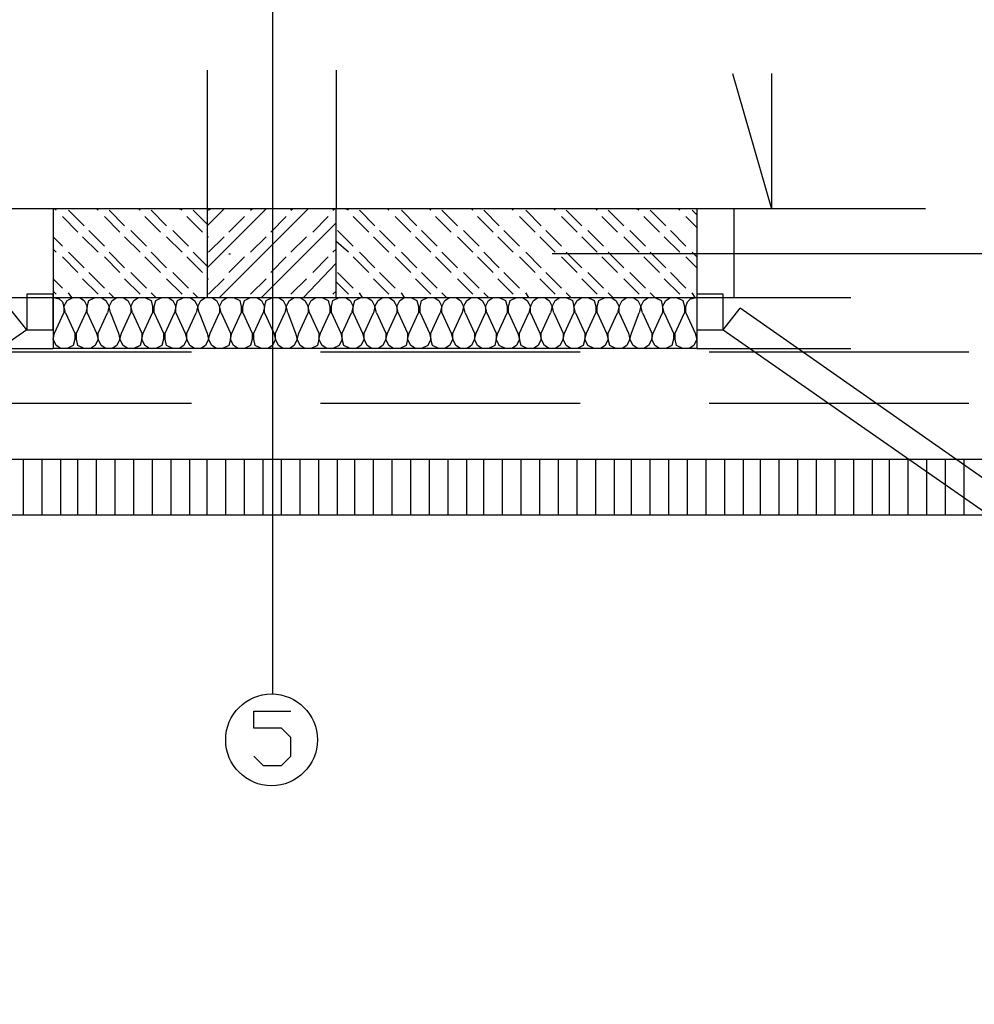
# Model space of a CAD drawing. Header units: millimetres. Extents: x 46 to 491, y -41 to 547.
# Tile 98 of 140: x 322 to 348, y 59 to 86. Entities that reach past the tile are written whole.
import ezdxf
from ezdxf import colors
from ezdxf.entities.mleader import LeaderData, LeaderLine
from ezdxf.math import Vec2, Vec3

# ---------------------------------------------------------------- set-up
doc = ezdxf.new("R2010")
doc.units = ezdxf.units.MM
doc.header["$LTSCALE"] = 10
doc.layers.add('_IE_adresy', color=173, linetype='Continuous')
doc.layers.add('xref', color=252, linetype='Continuous')
doc.styles.add('EEP_adresy', font='ARIALNI.TTF', dxfattribs={"width": 0.9, "height": 20})

# ---------------------------------------------------------------- blocks, each defined once
blk = doc.blocks.new('stacja')
at = {"color": 9, "lineweight": 25}
for points in [[(275.039667, 40.513), (275.039667, 16.891)], [(273.261667, 33.866666), (273.261667, 30.099)], [(276.775334, 33.866666), (276.775334, 30.099)], [(287.570334, 33.782), (288.628667, 30.099)], [(288.628667, 33.782), (288.628667, 30.099)], [(292.819667, 30.099), (286.596667, 30.099)], [(264.879667, 27.686), (269.070667, 27.686)], [(269.070667, 27.686), (286.596667, 27.686)], [(269.070667, 27.686), (269.24, 27.643666), (269.324667, 27.559), (269.367, 27.432), (269.367, 27.262666)], [(286.596667, 27.686), (286.596667, 26.289), (269.070667, 26.289)], [(269.409334, 27.262666), (269.367, 27.432), (269.451667, 27.601333), (269.621, 27.686), (269.790334, 27.686), (269.917334, 27.601333), (270.002, 27.432), (269.959667, 27.262666)], [(270.002, 27.262666), (270.002, 27.432), (270.044334, 27.601333), (270.213667, 27.686), (270.383, 27.686), (270.51, 27.601333), (270.594667, 27.432), (270.552334, 27.262666)], [(270.637, 27.262666), (270.594667, 27.432), (270.679334, 27.601333), (270.806334, 27.686), (270.975667, 27.686), (271.102667, 27.601333), (271.187334, 27.432), (271.187334, 27.262666)], [(271.229667, 27.262666), (271.187334, 27.432), (271.272, 27.601333), (271.399, 27.686), (271.568334, 27.686), (271.737667, 27.601333), (271.78, 27.432), (271.78, 27.262666)], [(271.822334, 27.262666), (271.822334, 27.432), (271.864667, 27.601333), (272.034, 27.686), (272.203334, 27.686), (272.330334, 27.601333), (272.415, 27.432), (272.372667, 27.262666)], [(272.415, 27.262666), (272.415, 27.432), (272.457334, 27.601333), (272.626667, 27.686), (272.796, 27.686), (272.923, 27.601333), (273.007667, 27.432), (272.965334, 27.262666)], [(273.05, 27.262666), (273.007667, 27.432), (273.092334, 27.601333), (273.219334, 27.686), (273.388667, 27.686), (273.515667, 27.601333), (273.600334, 27.432), (273.600334, 27.262666)], [(273.642667, 27.262666), (273.600334, 27.432), (273.685, 27.601333), (273.812, 27.686), (273.981334, 27.686), (274.150667, 27.601333), (274.193, 27.432), (274.193, 27.262666)], [(274.235334, 27.262666), (274.235334, 27.432), (274.277667, 27.601333), (274.447, 27.686), (274.616334, 27.686), (274.743334, 27.601333), (274.828, 27.432), (274.785667, 27.262666)], [(274.828, 27.262666), (274.828, 27.432), (274.870334, 27.601333), (275.039667, 27.686), (275.209, 27.686), (275.336, 27.601333), (275.420667, 27.432), (275.378334, 27.262666)], [(275.463, 27.262666), (275.420667, 27.432), (275.505334, 27.601333), (275.632334, 27.686), (275.801667, 27.686), (275.928667, 27.601333), (276.013334, 27.432), (276.013334, 27.262666)], [(276.055667, 27.262666), (276.013334, 27.432), (276.098, 27.601333), (276.225, 27.686), (276.394334, 27.686), (276.563667, 27.601333), (276.606, 27.432), (276.606, 27.262666)], [(276.648334, 27.262666), (276.648334, 27.432), (276.690667, 27.601333), (276.86, 27.686), (277.029334, 27.686), (277.156334, 27.601333), (277.241, 27.432), (277.198667, 27.262666)], [(277.241, 27.262666), (277.241, 27.432), (277.283334, 27.601333), (277.452667, 27.686), (277.622, 27.686), (277.749, 27.601333), (277.833667, 27.432), (277.791334, 27.262666)], [(277.876, 27.262666), (277.833667, 27.432), (277.918334, 27.601333), (278.045334, 27.686), (278.214667, 27.686), (278.341667, 27.601333), (278.426334, 27.432), (278.426334, 27.262666)], [(278.468667, 27.262666), (278.426334, 27.432), (278.511, 27.601333), (278.638, 27.686), (278.807334, 27.686), (278.976667, 27.601333), (279.019, 27.432), (279.019, 27.262666)], [(279.061334, 27.262666), (279.061334, 27.432), (279.103667, 27.601333), (279.273, 27.686), (279.442334, 27.686), (279.569334, 27.601333), (279.654, 27.432), (279.611667, 27.262666)], [(279.654, 27.262666), (279.654, 27.432), (279.738667, 27.601333), (279.865667, 27.686), (280.035, 27.686), (280.162, 27.601333), (280.246667, 27.432), (280.204334, 27.262666)], [(280.289, 27.262666), (280.246667, 27.432), (280.331334, 27.601333), (280.458334, 27.686), (280.627667, 27.686), (280.754667, 27.601333), (280.839334, 27.432), (280.839334, 27.262666)], [(280.881667, 27.262666), (280.839334, 27.432), (280.924, 27.601333), (281.051, 27.686), (281.220334, 27.686), (281.389667, 27.601333), (281.432, 27.432), (281.432, 27.262666)], [(281.474334, 27.262666), (281.474334, 27.432), (281.516667, 27.601333), (281.686, 27.686), (281.855334, 27.686), (281.982334, 27.601333), (282.067, 27.432), (282.024667, 27.262666)], [(282.067, 27.262666), (282.067, 27.432), (282.151667, 27.601333), (282.278667, 27.686), (282.448, 27.686), (282.575, 27.601333), (282.659667, 27.432), (282.617334, 27.262666)], [(282.702, 27.262666), (282.659667, 27.432), (282.744334, 27.601333), (282.871334, 27.686), (283.040667, 27.686), (283.21, 27.601333), (283.252334, 27.432), (283.252334, 27.262666)], [(283.294667, 27.262666), (283.252334, 27.432), (283.337, 27.601333), (283.464, 27.686), (283.633334, 27.686), (283.802667, 27.601333), (283.845, 27.432), (283.845, 27.262666)], [(283.887334, 27.262666), (283.887334, 27.432), (283.929667, 27.601333), (284.099, 27.686), (284.268334, 27.686), (284.395334, 27.601333), (284.48, 27.432), (284.437667, 27.262666)], [(284.48, 27.262666), (284.48, 27.432), (284.564667, 27.601333), (284.691667, 27.686), (284.861, 27.686), (284.988, 27.601333), (285.072667, 27.432), (285.030334, 27.262666)], [(285.115, 27.262666), (285.072667, 27.432), (285.157334, 27.601333), (285.284334, 27.686), (285.453667, 27.686), (285.623, 27.601333), (285.665334, 27.432), (285.665334, 27.262666)], [(285.707667, 27.262666), (285.665334, 27.432), (285.75, 27.601333), (285.877, 27.686), (286.046334, 27.686), (286.215667, 27.601333), (286.258, 27.432), (286.258, 27.262666)], [(286.300334, 27.262666), (286.300334, 27.432), (286.342667, 27.559), (286.427334, 27.643666), (286.596667, 27.686)], [(268.351, 26.797), (267.885334, 27.389666)], [(287.316334, 26.797), (287.782, 27.389666)], [(295.952334, 20.785666), (296.375667, 21.378333), (287.782, 27.389666)], [(269.663334, 26.712333), (269.663334, 26.543), (269.621, 26.373666), (269.451667, 26.289), (269.282334, 26.289), (269.155334, 26.373666), (269.070667, 26.543), (269.113, 26.712333)], [(270.256, 26.712333), (270.298334, 26.543), (270.213667, 26.373666), (270.086667, 26.289), (269.917334, 26.289), (269.748, 26.373666), (269.705667, 26.543), (269.705667, 26.712333)], [(270.848667, 26.712333), (270.891, 26.543), (270.806334, 26.373666), (270.679334, 26.289), (270.51, 26.289), (270.383, 26.373666), (270.298334, 26.543), (270.298334, 26.712333)], [(271.483667, 26.712333), (271.483667, 26.543), (271.441334, 26.373666), (271.272, 26.289), (271.102667, 26.289), (270.975667, 26.373666), (270.891, 26.543), (270.933334, 26.712333)], [(272.076334, 26.712333), (272.076334, 26.543), (272.034, 26.373666), (271.864667, 26.289), (271.695334, 26.289), (271.568334, 26.373666), (271.483667, 26.543), (271.526, 26.712333)], [(272.669, 26.712333), (272.711334, 26.543), (272.626667, 26.373666), (272.499667, 26.289), (272.330334, 26.289), (272.161, 26.373666), (272.118667, 26.543), (272.118667, 26.712333)], [(273.261667, 26.712333), (273.304, 26.543), (273.219334, 26.373666), (273.092334, 26.289), (272.923, 26.289), (272.796, 26.373666), (272.711334, 26.543), (272.711334, 26.712333)], [(273.896667, 26.712333), (273.896667, 26.543), (273.854334, 26.373666), (273.685, 26.289), (273.515667, 26.289), (273.388667, 26.373666), (273.304, 26.543), (273.346334, 26.712333)], [(274.489334, 26.712333), (274.489334, 26.543), (274.447, 26.373666), (274.277667, 26.289), (274.108334, 26.289), (273.981334, 26.373666), (273.896667, 26.543), (273.939, 26.712333)], [(275.082, 26.712333), (275.124334, 26.543), (275.039667, 26.373666), (274.912667, 26.289), (274.743334, 26.289), (274.574, 26.373666), (274.531667, 26.543), (274.531667, 26.712333)], [(275.674667, 26.712333), (275.717, 26.543), (275.632334, 26.373666), (275.505334, 26.289), (275.336, 26.289), (275.209, 26.373666), (275.124334, 26.543), (275.124334, 26.712333)], [(276.309667, 26.712333), (276.309667, 26.543), (276.267334, 26.373666), (276.098, 26.289), (275.928667, 26.289), (275.801667, 26.373666), (275.717, 26.543), (275.759334, 26.712333)], [(276.902334, 26.712333), (276.944667, 26.543), (276.86, 26.373666), (276.690667, 26.289), (276.521334, 26.289), (276.394334, 26.373666), (276.309667, 26.543), (276.352, 26.712333)], [(277.495, 26.712333), (277.537334, 26.543), (277.452667, 26.373666), (277.325667, 26.289), (277.156334, 26.289), (276.987, 26.373666), (276.944667, 26.543), (276.944667, 26.712333)], [(278.13, 26.712333), (278.13, 26.543), (278.045334, 26.373666), (277.918334, 26.289), (277.749, 26.289), (277.622, 26.373666), (277.537334, 26.543), (277.537334, 26.712333)], [(278.722667, 26.712333), (278.722667, 26.543), (278.680334, 26.373666), (278.511, 26.289), (278.341667, 26.289), (278.214667, 26.373666), (278.13, 26.543), (278.172334, 26.712333)], [(279.315334, 26.712333), (279.357667, 26.543), (279.273, 26.373666), (279.103667, 26.289), (278.934334, 26.289), (278.807334, 26.373666), (278.722667, 26.543), (278.765, 26.712333)], [(279.908, 26.712333), (279.950334, 26.543), (279.865667, 26.373666), (279.738667, 26.289), (279.569334, 26.289), (279.4, 26.373666), (279.357667, 26.543), (279.357667, 26.712333)], [(280.543, 26.712333), (280.543, 26.543), (280.458334, 26.373666), (280.331334, 26.289), (280.162, 26.289), (280.035, 26.373666), (279.950334, 26.543), (279.950334, 26.712333)], [(281.135667, 26.712333), (281.135667, 26.543), (281.093334, 26.373666), (280.924, 26.289), (280.754667, 26.289), (280.627667, 26.373666), (280.543, 26.543), (280.585334, 26.712333)], [(281.728334, 26.712333), (281.770667, 26.543), (281.686, 26.373666), (281.559, 26.289), (281.389667, 26.289), (281.220334, 26.373666), (281.135667, 26.543), (281.178, 26.712333)], [(282.321, 26.712333), (282.363334, 26.543), (282.278667, 26.373666), (282.151667, 26.289), (281.982334, 26.289), (281.813, 26.373666), (281.770667, 26.543), (281.770667, 26.712333)], [(282.956, 26.712333), (282.956, 26.543), (282.871334, 26.373666), (282.744334, 26.289), (282.575, 26.289), (282.448, 26.373666), (282.363334, 26.543), (282.363334, 26.712333)], [(283.548667, 26.712333), (283.548667, 26.543), (283.506334, 26.373666), (283.337, 26.289), (283.167667, 26.289), (283.040667, 26.373666), (282.956, 26.543), (282.998334, 26.712333)], [(284.141334, 26.712333), (284.183667, 26.543), (284.099, 26.373666), (283.972, 26.289), (283.802667, 26.289), (283.633334, 26.373666), (283.548667, 26.543), (283.591, 26.712333)], [(284.734, 26.712333), (284.776334, 26.543), (284.691667, 26.373666), (284.564667, 26.289), (284.395334, 26.289), (284.226, 26.373666), (284.183667, 26.543), (284.183667, 26.712333)], [(285.369, 26.712333), (285.369, 26.543), (285.284334, 26.373666), (285.157334, 26.289), (284.988, 26.289), (284.861, 26.373666), (284.776334, 26.543), (284.818667, 26.712333)], [(285.961667, 26.712333), (285.961667, 26.543), (285.919334, 26.373666), (285.75, 26.289), (285.580667, 26.289), (285.453667, 26.373666), (285.369, 26.543), (285.411334, 26.712333)], [(286.554334, 26.712333), (286.596667, 26.543), (286.512, 26.373666), (286.385, 26.289), (286.215667, 26.289), (286.046334, 26.373666), (286.004, 26.543), (286.004, 26.712333)], [(264.879667, 26.289), (269.070667, 26.289)], [(108.415667, 23.283333), (349.927334, 23.283333), (349.927334, 21.759333), (108.415667, 21.759333)], [(274.531667, 15.197666), (274.785667, 14.943666), (275.293667, 14.943666), (275.547667, 15.197666), (275.547667, 15.705666), (275.293667, 15.959666), (274.531667, 15.959666), (274.531667, 16.425333), (275.547667, 16.425333)]]:
    blk.add_lwpolyline(points, dxfattribs=at)
for points in [[(273.261667, 30.099), (273.261667, 27.686), (276.775334, 27.686), (276.775334, 30.099)], [(268.351, 27.770666), (268.351, 26.797), (269.070667, 26.797), (269.070667, 27.770666)], [(286.596667, 27.770666), (286.596667, 26.797), (287.316334, 26.797), (287.316334, 27.770666)]]:
    blk.add_lwpolyline(points, close=True, dxfattribs=at)
blk.add_circle((275.0185, 15.642166), 1.248833, dxfattribs=at)
for points in [[(269.070667, 30.099), (269.070667, 30.099), (262.847667, 30.099), (262.847667, 30.099)], [(269.070667, 30.099), (269.070667, 30.099), (269.070667, 27.686), (269.070667, 27.686)], [(286.596667, 30.099), (286.596667, 30.099), (269.070667, 30.099), (269.070667, 30.099)], [(269.155334, 30.056666), (269.155334, 30.056666), (269.113, 30.099), (269.113, 30.099)], [(269.917334, 29.633333), (269.917334, 29.633333), (269.494, 30.056666), (269.494, 30.056666)], [(270.298334, 30.056666), (270.298334, 30.056666), (270.256, 30.099), (270.256, 30.099)], [(271.018, 29.633333), (271.018, 29.633333), (270.594667, 30.056666), (270.594667, 30.056666)], [(271.441334, 30.056666), (271.441334, 30.056666), (271.399, 30.099), (271.399, 30.099)], [(272.161, 29.633333), (272.161, 29.633333), (271.737667, 30.056666), (271.737667, 30.056666)], [(272.584334, 30.056666), (272.584334, 30.056666), (272.499667, 30.099), (272.499667, 30.099)], [(273.261667, 29.675666), (273.261667, 29.675666), (272.880667, 30.056666), (272.880667, 30.056666)], [(273.261667, 29.633333), (273.261667, 29.633333), (273.727334, 30.099), (273.727334, 30.099)], [(273.261667, 28.490333), (273.261667, 28.490333), (274.870334, 30.099), (274.870334, 30.099)], [(273.304, 30.056666), (273.304, 30.056666), (273.346334, 30.099), (273.346334, 30.099)], [(273.600334, 27.686), (273.600334, 27.686), (276.013334, 30.099), (276.013334, 30.099)], [(274.447, 30.056666), (274.447, 30.056666), (274.489334, 30.099), (274.489334, 30.099)], [(275.547667, 30.056666), (275.547667, 30.056666), (275.59, 30.099), (275.59, 30.099)], [(276.690667, 30.056666), (276.690667, 30.056666), (276.733, 30.099), (276.733, 30.099)], [(277.114, 30.056666), (277.114, 30.056666), (277.029334, 30.099), (277.029334, 30.099)], [(277.833667, 29.633333), (277.833667, 29.633333), (277.410334, 30.056666), (277.410334, 30.056666)], [(278.214667, 30.056666), (278.214667, 30.056666), (278.172334, 30.099), (278.172334, 30.099)], [(278.976667, 29.633333), (278.976667, 29.633333), (278.553334, 30.056666), (278.553334, 30.056666)], [(279.357667, 30.056666), (279.357667, 30.056666), (279.315334, 30.099), (279.315334, 30.099)], [(280.077334, 29.633333), (280.077334, 29.633333), (279.654, 30.056666), (279.654, 30.056666)], [(280.500667, 30.056666), (280.500667, 30.056666), (280.458334, 30.099), (280.458334, 30.099)], [(281.220334, 29.633333), (281.220334, 29.633333), (280.797, 30.056666), (280.797, 30.056666)], [(281.601334, 30.056666), (281.601334, 30.056666), (281.559, 30.099), (281.559, 30.099)], [(282.363334, 29.633333), (282.363334, 29.633333), (281.94, 30.056666), (281.94, 30.056666)], [(282.744334, 30.056666), (282.744334, 30.056666), (282.702, 30.099), (282.702, 30.099)], [(283.464, 29.633333), (283.464, 29.633333), (283.040667, 30.056666), (283.040667, 30.056666)], [(283.887334, 30.056666), (283.887334, 30.056666), (283.845, 30.099), (283.845, 30.099)], [(284.607, 29.633333), (284.607, 29.633333), (284.183667, 30.056666), (284.183667, 30.056666)], [(285.030334, 30.056666), (285.030334, 30.056666), (284.945667, 30.099), (284.945667, 30.099)], [(285.75, 29.633333), (285.75, 29.633333), (285.326667, 30.056666), (285.326667, 30.056666)], [(286.131, 30.056666), (286.131, 30.056666), (286.088667, 30.099), (286.088667, 30.099)], [(286.596667, 29.929666), (286.596667, 29.929666), (286.469667, 30.056666), (286.469667, 30.056666)], [(286.596667, 30.099), (286.596667, 30.099), (286.596667, 27.686), (286.596667, 27.686)], [(287.612667, 27.686), (287.612667, 27.686), (287.612667, 30.099), (287.612667, 30.099)], [(269.748, 29.464), (269.748, 29.464), (269.324667, 29.887333), (269.324667, 29.887333)], [(270.891, 29.464), (270.891, 29.464), (270.467667, 29.887333), (270.467667, 29.887333)], [(271.991667, 29.464), (271.991667, 29.464), (271.568334, 29.887333), (271.568334, 29.887333)], [(273.134667, 29.464), (273.134667, 29.464), (272.711334, 29.887333), (272.711334, 29.887333)], [(273.854334, 29.464), (273.854334, 29.464), (274.277667, 29.887333), (274.277667, 29.887333)], [(274.997334, 29.464), (274.997334, 29.464), (275.420667, 29.887333), (275.420667, 29.887333)], [(276.140334, 29.464), (276.140334, 29.464), (276.563667, 29.887333), (276.563667, 29.887333)], [(277.664334, 29.464), (277.664334, 29.464), (277.241, 29.887333), (277.241, 29.887333)], [(278.807334, 29.464), (278.807334, 29.464), (278.384, 29.887333), (278.384, 29.887333)], [(279.908, 29.464), (279.908, 29.464), (279.484667, 29.887333), (279.484667, 29.887333)], [(281.051, 29.464), (281.051, 29.464), (280.627667, 29.887333), (280.627667, 29.887333)], [(282.194, 29.464), (282.194, 29.464), (281.770667, 29.887333), (281.770667, 29.887333)], [(283.337, 29.464), (283.337, 29.464), (282.913667, 29.887333), (282.913667, 29.887333)], [(284.437667, 29.464), (284.437667, 29.464), (284.014334, 29.887333), (284.014334, 29.887333)], [(285.580667, 29.464), (285.580667, 29.464), (285.157334, 29.887333), (285.157334, 29.887333)], [(286.596667, 29.591), (286.596667, 29.591), (286.300334, 29.887333), (286.300334, 29.887333)], [(270.467667, 29.083), (270.467667, 29.083), (270.044334, 29.506333), (270.044334, 29.506333)], [(271.610667, 29.083), (271.610667, 29.083), (271.187334, 29.506333), (271.187334, 29.506333)], [(272.753667, 29.083), (272.753667, 29.083), (272.330334, 29.506333), (272.330334, 29.506333)], [(274.743334, 27.686), (274.743334, 27.686), (276.775334, 29.718), (276.775334, 29.718)], [(277.241, 29.083), (277.241, 29.083), (276.817667, 29.506333), (276.817667, 29.506333)], [(278.384, 29.083), (278.384, 29.083), (277.960667, 29.506333), (277.960667, 29.506333)], [(279.527, 29.083), (279.527, 29.083), (279.103667, 29.506333), (279.103667, 29.506333)], [(280.67, 29.083), (280.67, 29.083), (280.246667, 29.506333), (280.246667, 29.506333)], [(281.770667, 29.083), (281.770667, 29.083), (281.347334, 29.506333), (281.347334, 29.506333)], [(282.913667, 29.083), (282.913667, 29.083), (282.490334, 29.506333), (282.490334, 29.506333)], [(284.056667, 29.083), (284.056667, 29.083), (283.633334, 29.506333), (283.633334, 29.506333)], [(285.199667, 29.083), (285.199667, 29.083), (284.776334, 29.506333), (284.776334, 29.506333)], [(286.300334, 29.083), (286.300334, 29.083), (285.877, 29.506333), (285.877, 29.506333)], [(269.324667, 29.083), (269.324667, 29.083), (269.070667, 29.337), (269.070667, 29.337)], [(270.298334, 28.913666), (270.298334, 28.913666), (269.875, 29.337), (269.875, 29.337)], [(271.441334, 28.913666), (271.441334, 28.913666), (271.018, 29.337), (271.018, 29.337)], [(272.584334, 28.913666), (272.584334, 28.913666), (272.161, 29.337), (272.161, 29.337)], [(273.261667, 29.337), (273.261667, 29.337), (273.304, 29.337), (273.304, 29.337)], [(273.304, 28.913666), (273.304, 28.913666), (273.727334, 29.337), (273.727334, 29.337)], [(274.447, 28.913666), (274.447, 28.913666), (274.870334, 29.337), (274.870334, 29.337)], [(275.547667, 28.913666), (275.547667, 28.913666), (275.971, 29.337), (275.971, 29.337)], [(277.114, 28.913666), (277.114, 28.913666), (276.775334, 29.21), (276.775334, 29.21)], [(278.214667, 28.913666), (278.214667, 28.913666), (277.791334, 29.337), (277.791334, 29.337)], [(279.357667, 28.913666), (279.357667, 28.913666), (278.934334, 29.337), (278.934334, 29.337)], [(280.500667, 28.913666), (280.500667, 28.913666), (280.077334, 29.337), (280.077334, 29.337)], [(281.601334, 28.913666), (281.601334, 28.913666), (281.178, 29.337), (281.178, 29.337)], [(282.744334, 28.913666), (282.744334, 28.913666), (282.321, 29.337), (282.321, 29.337)], [(283.887334, 28.913666), (283.887334, 28.913666), (283.464, 29.337), (283.464, 29.337)], [(285.030334, 28.913666), (285.030334, 28.913666), (284.607, 29.337), (284.607, 29.337)], [(286.131, 28.913666), (286.131, 28.913666), (285.707667, 29.337), (285.707667, 29.337)], [(269.155334, 28.913666), (269.155334, 28.913666), (269.070667, 28.998333), (269.070667, 28.998333)], [(276.690667, 28.913666), (276.690667, 28.913666), (276.775334, 28.998333), (276.775334, 28.998333)], [(269.748, 28.363333), (269.748, 28.363333), (269.324667, 28.786666), (269.324667, 28.786666)], [(269.917334, 28.490333), (269.917334, 28.490333), (269.494, 28.913666), (269.494, 28.913666)], [(270.891, 28.363333), (270.891, 28.363333), (270.467667, 28.786666), (270.467667, 28.786666)], [(271.018, 28.490333), (271.018, 28.490333), (270.594667, 28.913666), (270.594667, 28.913666)], [(271.991667, 28.363333), (271.991667, 28.363333), (271.568334, 28.786666), (271.568334, 28.786666)], [(272.161, 28.490333), (272.161, 28.490333), (271.737667, 28.913666), (271.737667, 28.913666)], [(273.134667, 28.363333), (273.134667, 28.363333), (272.711334, 28.786666), (272.711334, 28.786666)], [(273.261667, 28.532666), (273.261667, 28.532666), (272.880667, 28.913666), (272.880667, 28.913666)], [(273.854334, 28.871333), (273.854334, 28.871333), (273.896667, 28.871333), (273.896667, 28.871333)], [(273.854334, 28.363333), (273.854334, 28.363333), (274.277667, 28.786666), (274.277667, 28.786666)], [(274.997334, 28.363333), (274.997334, 28.363333), (275.420667, 28.786666), (275.420667, 28.786666)], [(276.140334, 28.363333), (276.140334, 28.363333), (276.563667, 28.786666), (276.563667, 28.786666)], [(277.664334, 28.363333), (277.664334, 28.363333), (277.241, 28.786666), (277.241, 28.786666)], [(277.833667, 28.490333), (277.833667, 28.490333), (277.410334, 28.913666), (277.410334, 28.913666)], [(278.807334, 28.363333), (278.807334, 28.363333), (278.384, 28.786666), (278.384, 28.786666)], [(278.976667, 28.490333), (278.976667, 28.490333), (278.553334, 28.913666), (278.553334, 28.913666)], [(279.908, 28.363333), (279.908, 28.363333), (279.484667, 28.786666), (279.484667, 28.786666)], [(280.077334, 28.490333), (280.077334, 28.490333), (279.654, 28.913666), (279.654, 28.913666)], [(281.051, 28.363333), (281.051, 28.363333), (280.627667, 28.786666), (280.627667, 28.786666)], [(281.220334, 28.490333), (281.220334, 28.490333), (280.797, 28.913666), (280.797, 28.913666)], [(282.194, 28.363333), (282.194, 28.363333), (281.770667, 28.786666), (281.770667, 28.786666)], [(282.363334, 28.490333), (282.363334, 28.490333), (281.94, 28.913666), (281.94, 28.913666)], [(300.312667, 28.871333), (300.312667, 28.871333), (282.659667, 28.871333), (282.659667, 28.871333)], [(283.337, 28.363333), (283.337, 28.363333), (282.913667, 28.786666), (282.913667, 28.786666)], [(283.464, 28.490333), (283.464, 28.490333), (283.040667, 28.913666), (283.040667, 28.913666)], [(284.437667, 28.363333), (284.437667, 28.363333), (284.014334, 28.786666), (284.014334, 28.786666)], [(284.607, 28.490333), (284.607, 28.490333), (284.183667, 28.913666), (284.183667, 28.913666)], [(285.580667, 28.363333), (285.580667, 28.363333), (285.157334, 28.786666), (285.157334, 28.786666)], [(285.75, 28.490333), (285.75, 28.490333), (285.326667, 28.913666), (285.326667, 28.913666)], [(286.596667, 28.490333), (286.596667, 28.490333), (286.300334, 28.786666), (286.300334, 28.786666)], [(286.596667, 28.786666), (286.596667, 28.786666), (286.469667, 28.913666), (286.469667, 28.913666)], [(275.886334, 27.686), (275.886334, 27.686), (276.775334, 28.617333), (276.775334, 28.617333)], [(269.324667, 27.94), (269.324667, 27.94), (269.070667, 28.194), (269.070667, 28.194)], [(270.298334, 27.770666), (270.298334, 27.770666), (269.875, 28.194), (269.875, 28.194)], [(270.467667, 27.94), (270.467667, 27.94), (270.044334, 28.363333), (270.044334, 28.363333)], [(271.441334, 27.770666), (271.441334, 27.770666), (271.018, 28.194), (271.018, 28.194)], [(271.610667, 27.94), (271.610667, 27.94), (271.187334, 28.363333), (271.187334, 28.363333)], [(272.584334, 27.770666), (272.584334, 27.770666), (272.161, 28.194), (272.161, 28.194)], [(272.753667, 27.94), (272.753667, 27.94), (272.330334, 28.363333), (272.330334, 28.363333)], [(273.261667, 28.194), (273.261667, 28.194), (273.304, 28.194), (273.304, 28.194)], [(273.304, 27.770666), (273.304, 27.770666), (273.727334, 28.194), (273.727334, 28.194)], [(274.447, 27.770666), (274.447, 27.770666), (274.870334, 28.194), (274.870334, 28.194)], [(275.547667, 27.770666), (275.547667, 27.770666), (275.971, 28.194), (275.971, 28.194)], [(277.241, 27.94), (277.241, 27.94), (276.817667, 28.363333), (276.817667, 28.363333)], [(278.214667, 27.770666), (278.214667, 27.770666), (277.791334, 28.194), (277.791334, 28.194)], [(278.384, 27.94), (278.384, 27.94), (277.960667, 28.363333), (277.960667, 28.363333)], [(279.357667, 27.770666), (279.357667, 27.770666), (278.934334, 28.194), (278.934334, 28.194)], [(279.527, 27.94), (279.527, 27.94), (279.103667, 28.363333), (279.103667, 28.363333)], [(280.500667, 27.770666), (280.500667, 27.770666), (280.077334, 28.194), (280.077334, 28.194)], [(280.67, 27.94), (280.67, 27.94), (280.246667, 28.363333), (280.246667, 28.363333)], [(281.601334, 27.770666), (281.601334, 27.770666), (281.178, 28.194), (281.178, 28.194)], [(281.770667, 27.94), (281.770667, 27.94), (281.347334, 28.363333), (281.347334, 28.363333)], [(282.744334, 27.770666), (282.744334, 27.770666), (282.321, 28.194), (282.321, 28.194)], [(282.913667, 27.94), (282.913667, 27.94), (282.490334, 28.363333), (282.490334, 28.363333)], [(283.887334, 27.770666), (283.887334, 27.770666), (283.464, 28.194), (283.464, 28.194)], [(284.056667, 27.94), (284.056667, 27.94), (283.633334, 28.363333), (283.633334, 28.363333)], [(285.030334, 27.770666), (285.030334, 27.770666), (284.607, 28.194), (284.607, 28.194)], [(285.199667, 27.94), (285.199667, 27.94), (284.776334, 28.363333), (284.776334, 28.363333)], [(286.131, 27.770666), (286.131, 27.770666), (285.707667, 28.194), (285.707667, 28.194)], [(286.300334, 27.94), (286.300334, 27.94), (285.877, 28.363333), (285.877, 28.363333)], [(277.114, 27.770666), (277.114, 27.770666), (276.775334, 28.109333), (276.775334, 28.109333)], [(269.155334, 27.770666), (269.155334, 27.770666), (269.070667, 27.855333), (269.070667, 27.855333)], [(269.070667, 27.686), (269.070667, 27.686), (269.070667, 26.289), (269.070667, 26.289)], [(269.578667, 27.686), (269.578667, 27.686), (269.494, 27.813), (269.494, 27.813)], [(270.721667, 27.686), (270.721667, 27.686), (270.594667, 27.813), (270.594667, 27.813)], [(271.864667, 27.686), (271.864667, 27.686), (271.737667, 27.813), (271.737667, 27.813)], [(273.007667, 27.686), (273.007667, 27.686), (272.880667, 27.813), (272.880667, 27.813)], [(276.690667, 27.770666), (276.690667, 27.770666), (276.775334, 27.855333), (276.775334, 27.855333)], [(277.495, 27.686), (277.495, 27.686), (277.410334, 27.813), (277.410334, 27.813)], [(278.638, 27.686), (278.638, 27.686), (278.553334, 27.813), (278.553334, 27.813)], [(279.781, 27.686), (279.781, 27.686), (279.654, 27.813), (279.654, 27.813)], [(280.924, 27.686), (280.924, 27.686), (280.797, 27.813), (280.797, 27.813)], [(282.024667, 27.686), (282.024667, 27.686), (281.94, 27.813), (281.94, 27.813)], [(283.167667, 27.686), (283.167667, 27.686), (283.040667, 27.813), (283.040667, 27.813)], [(284.310667, 27.686), (284.310667, 27.686), (284.183667, 27.813), (284.183667, 27.813)], [(285.453667, 27.686), (285.453667, 27.686), (285.326667, 27.813), (285.326667, 27.813)], [(286.554334, 27.686), (286.554334, 27.686), (286.469667, 27.813), (286.469667, 27.813)], [(286.596667, 27.686), (286.596667, 27.686), (290.787667, 27.686), (290.787667, 27.686)], [(269.113, 26.712333), (269.113, 26.712333), (269.367, 27.262666), (269.367, 27.262666)], [(269.409334, 27.262666), (269.409334, 27.262666), (269.663334, 26.712333), (269.663334, 26.712333)], [(269.705667, 26.712333), (269.705667, 26.712333), (269.959667, 27.262666), (269.959667, 27.262666)], [(270.002, 27.262666), (270.002, 27.262666), (270.256, 26.712333), (270.256, 26.712333)], [(270.298334, 26.712333), (270.298334, 26.712333), (270.552334, 27.262666), (270.552334, 27.262666)], [(270.637, 27.262666), (270.637, 27.262666), (270.848667, 26.712333), (270.848667, 26.712333)], [(270.933334, 26.712333), (270.933334, 26.712333), (271.187334, 27.262666), (271.187334, 27.262666)], [(271.229667, 27.262666), (271.229667, 27.262666), (271.483667, 26.712333), (271.483667, 26.712333)], [(271.526, 26.712333), (271.526, 26.712333), (271.78, 27.262666), (271.78, 27.262666)], [(271.822334, 27.262666), (271.822334, 27.262666), (272.076334, 26.712333), (272.076334, 26.712333)], [(272.118667, 26.712333), (272.118667, 26.712333), (272.372667, 27.262666), (272.372667, 27.262666)], [(272.415, 27.262666), (272.415, 27.262666), (272.669, 26.712333), (272.669, 26.712333)], [(272.711334, 26.712333), (272.711334, 26.712333), (272.965334, 27.262666), (272.965334, 27.262666)], [(273.05, 27.262666), (273.05, 27.262666), (273.261667, 26.712333), (273.261667, 26.712333)], [(273.346334, 26.712333), (273.346334, 26.712333), (273.600334, 27.262666), (273.600334, 27.262666)], [(273.642667, 27.262666), (273.642667, 27.262666), (273.896667, 26.712333), (273.896667, 26.712333)], [(273.939, 26.712333), (273.939, 26.712333), (274.193, 27.262666), (274.193, 27.262666)], [(274.235334, 27.262666), (274.235334, 27.262666), (274.489334, 26.712333), (274.489334, 26.712333)], [(274.531667, 26.712333), (274.531667, 26.712333), (274.785667, 27.262666), (274.785667, 27.262666)], [(274.828, 27.262666), (274.828, 27.262666), (275.082, 26.712333), (275.082, 26.712333)], [(275.124334, 26.712333), (275.124334, 26.712333), (275.378334, 27.262666), (275.378334, 27.262666)], [(275.463, 27.262666), (275.463, 27.262666), (275.674667, 26.712333), (275.674667, 26.712333)], [(275.759334, 26.712333), (275.759334, 26.712333), (276.013334, 27.262666), (276.013334, 27.262666)], [(276.055667, 27.262666), (276.055667, 27.262666), (276.309667, 26.712333), (276.309667, 26.712333)], [(276.352, 26.712333), (276.352, 26.712333), (276.606, 27.262666), (276.606, 27.262666)], [(276.648334, 27.262666), (276.648334, 27.262666), (276.902334, 26.712333), (276.902334, 26.712333)], [(276.944667, 26.712333), (276.944667, 26.712333), (277.198667, 27.262666), (277.198667, 27.262666)], [(277.241, 27.262666), (277.241, 27.262666), (277.495, 26.712333), (277.495, 26.712333)], [(277.537334, 26.712333), (277.537334, 26.712333), (277.791334, 27.262666), (277.791334, 27.262666)], [(277.876, 27.262666), (277.876, 27.262666), (278.13, 26.712333), (278.13, 26.712333)], [(278.172334, 26.712333), (278.172334, 26.712333), (278.426334, 27.262666), (278.426334, 27.262666)], [(278.468667, 27.262666), (278.468667, 27.262666), (278.722667, 26.712333), (278.722667, 26.712333)], [(278.765, 26.712333), (278.765, 26.712333), (279.019, 27.262666), (279.019, 27.262666)], [(279.061334, 27.262666), (279.061334, 27.262666), (279.315334, 26.712333), (279.315334, 26.712333)], [(279.357667, 26.712333), (279.357667, 26.712333), (279.611667, 27.262666), (279.611667, 27.262666)], [(279.654, 27.262666), (279.654, 27.262666), (279.908, 26.712333), (279.908, 26.712333)], [(279.950334, 26.712333), (279.950334, 26.712333), (280.204334, 27.262666), (280.204334, 27.262666)], [(280.289, 27.262666), (280.289, 27.262666), (280.543, 26.712333), (280.543, 26.712333)], [(280.585334, 26.712333), (280.585334, 26.712333), (280.839334, 27.262666), (280.839334, 27.262666)], [(280.881667, 27.262666), (280.881667, 27.262666), (281.135667, 26.712333), (281.135667, 26.712333)], [(281.178, 26.712333), (281.178, 26.712333), (281.432, 27.262666), (281.432, 27.262666)], [(281.474334, 27.262666), (281.474334, 27.262666), (281.728334, 26.712333), (281.728334, 26.712333)], [(281.770667, 26.712333), (281.770667, 26.712333), (282.024667, 27.262666), (282.024667, 27.262666)], [(282.067, 27.262666), (282.067, 27.262666), (282.321, 26.712333), (282.321, 26.712333)], [(282.363334, 26.712333), (282.363334, 26.712333), (282.617334, 27.262666), (282.617334, 27.262666)], [(282.702, 27.262666), (282.702, 27.262666), (282.956, 26.712333), (282.956, 26.712333)], [(282.998334, 26.712333), (282.998334, 26.712333), (283.252334, 27.262666), (283.252334, 27.262666)], [(283.294667, 27.262666), (283.294667, 27.262666), (283.548667, 26.712333), (283.548667, 26.712333)], [(283.591, 26.712333), (283.591, 26.712333), (283.845, 27.262666), (283.845, 27.262666)], [(283.887334, 27.262666), (283.887334, 27.262666), (284.141334, 26.712333), (284.141334, 26.712333)], [(284.183667, 26.712333), (284.183667, 26.712333), (284.437667, 27.262666), (284.437667, 27.262666)], [(284.48, 27.262666), (284.48, 27.262666), (284.734, 26.712333), (284.734, 26.712333)], [(284.818667, 26.712333), (284.818667, 26.712333), (285.030334, 27.262666), (285.030334, 27.262666)], [(285.115, 27.262666), (285.115, 27.262666), (285.369, 26.712333), (285.369, 26.712333)], [(285.411334, 26.712333), (285.411334, 26.712333), (285.665334, 27.262666), (285.665334, 27.262666)], [(285.707667, 27.262666), (285.707667, 27.262666), (285.961667, 26.712333), (285.961667, 26.712333)], [(286.004, 26.712333), (286.004, 26.712333), (286.258, 27.262666), (286.258, 27.262666)], [(286.300334, 27.262666), (286.300334, 27.262666), (286.554334, 26.712333), (286.554334, 26.712333)], [(268.351, 26.797), (268.351, 26.797), (259.715, 20.785666), (259.715, 20.785666)], [(287.316334, 26.797), (287.316334, 26.797), (295.952334, 20.785666), (295.952334, 20.785666)], [(286.596667, 26.289), (286.596667, 26.289), (290.787667, 26.289), (290.787667, 26.289)], [(265.768667, 26.204333), (265.768667, 26.204333), (272.838334, 26.204333), (272.838334, 26.204333)], [(276.352, 26.204333), (276.352, 26.204333), (283.421667, 26.204333), (283.421667, 26.204333)], [(286.935334, 26.204333), (286.935334, 26.204333), (294.005, 26.204333), (294.005, 26.204333)], [(265.768667, 24.807333), (265.768667, 24.807333), (272.838334, 24.807333), (272.838334, 24.807333)], [(276.352, 24.807333), (276.352, 24.807333), (283.421667, 24.807333), (283.421667, 24.807333)], [(286.935334, 24.807333), (286.935334, 24.807333), (294.005, 24.807333), (294.005, 24.807333)], [(268.266334, 21.759333), (268.266334, 21.759333), (268.266334, 23.283333), (268.266334, 23.283333)], [(268.774334, 21.759333), (268.774334, 21.759333), (268.774334, 23.283333), (268.774334, 23.283333)], [(269.282334, 21.759333), (269.282334, 21.759333), (269.282334, 23.283333), (269.282334, 23.283333)], [(269.748, 21.759333), (269.748, 21.759333), (269.748, 23.283333), (269.748, 23.283333)], [(270.256, 21.759333), (270.256, 21.759333), (270.256, 23.283333), (270.256, 23.283333)], [(270.764, 21.759333), (270.764, 21.759333), (270.764, 23.283333), (270.764, 23.283333)], [(271.272, 21.759333), (271.272, 21.759333), (271.272, 23.283333), (271.272, 23.283333)], [(271.78, 21.759333), (271.78, 21.759333), (271.78, 23.283333), (271.78, 23.283333)], [(272.288, 21.759333), (272.288, 21.759333), (272.288, 23.283333), (272.288, 23.283333)], [(272.796, 21.759333), (272.796, 21.759333), (272.796, 23.283333), (272.796, 23.283333)], [(273.261667, 21.759333), (273.261667, 21.759333), (273.261667, 23.283333), (273.261667, 23.283333)], [(273.769667, 21.759333), (273.769667, 21.759333), (273.769667, 23.283333), (273.769667, 23.283333)], [(274.277667, 21.759333), (274.277667, 21.759333), (274.277667, 23.283333), (274.277667, 23.283333)], [(274.785667, 21.759333), (274.785667, 21.759333), (274.785667, 23.283333), (274.785667, 23.283333)], [(275.293667, 21.759333), (275.293667, 21.759333), (275.293667, 23.283333), (275.293667, 23.283333)], [(275.801667, 21.759333), (275.801667, 21.759333), (275.801667, 23.283333), (275.801667, 23.283333)], [(276.309667, 21.759333), (276.309667, 21.759333), (276.309667, 23.283333), (276.309667, 23.283333)], [(276.817667, 21.759333), (276.817667, 21.759333), (276.817667, 23.283333), (276.817667, 23.283333)], [(277.283334, 21.759333), (277.283334, 21.759333), (277.283334, 23.283333), (277.283334, 23.283333)], [(277.791334, 21.759333), (277.791334, 21.759333), (277.791334, 23.283333), (277.791334, 23.283333)], [(278.299334, 21.759333), (278.299334, 21.759333), (278.299334, 23.283333), (278.299334, 23.283333)], [(278.807334, 21.759333), (278.807334, 21.759333), (278.807334, 23.283333), (278.807334, 23.283333)], [(279.315334, 21.759333), (279.315334, 21.759333), (279.315334, 23.283333), (279.315334, 23.283333)], [(279.823334, 21.759333), (279.823334, 21.759333), (279.823334, 23.283333), (279.823334, 23.283333)], [(280.331334, 21.759333), (280.331334, 21.759333), (280.331334, 23.283333), (280.331334, 23.283333)], [(280.797, 21.759333), (280.797, 21.759333), (280.797, 23.283333), (280.797, 23.283333)], [(281.305, 21.759333), (281.305, 21.759333), (281.305, 23.283333), (281.305, 23.283333)], [(281.813, 21.759333), (281.813, 21.759333), (281.813, 23.283333), (281.813, 23.283333)], [(282.321, 21.759333), (282.321, 21.759333), (282.321, 23.283333), (282.321, 23.283333)], [(282.829, 21.759333), (282.829, 21.759333), (282.829, 23.283333), (282.829, 23.283333)], [(283.337, 21.759333), (283.337, 21.759333), (283.337, 23.283333), (283.337, 23.283333)], [(283.845, 21.759333), (283.845, 21.759333), (283.845, 23.283333), (283.845, 23.283333)], [(284.353, 21.759333), (284.353, 21.759333), (284.353, 23.283333), (284.353, 23.283333)], [(284.818667, 21.759333), (284.818667, 21.759333), (284.818667, 23.283333), (284.818667, 23.283333)], [(285.326667, 21.759333), (285.326667, 21.759333), (285.326667, 23.283333), (285.326667, 23.283333)], [(285.834667, 21.759333), (285.834667, 21.759333), (285.834667, 23.283333), (285.834667, 23.283333)], [(286.342667, 21.759333), (286.342667, 21.759333), (286.342667, 23.283333), (286.342667, 23.283333)], [(286.850667, 21.759333), (286.850667, 21.759333), (286.850667, 23.283333), (286.850667, 23.283333)], [(287.358667, 21.759333), (287.358667, 21.759333), (287.358667, 23.283333), (287.358667, 23.283333)], [(287.866667, 21.759333), (287.866667, 21.759333), (287.866667, 23.283333), (287.866667, 23.283333)], [(288.332334, 21.759333), (288.332334, 21.759333), (288.332334, 23.283333), (288.332334, 23.283333)], [(288.840334, 21.759333), (288.840334, 21.759333), (288.840334, 23.283333), (288.840334, 23.283333)], [(289.348334, 21.759333), (289.348334, 21.759333), (289.348334, 23.283333), (289.348334, 23.283333)], [(289.856334, 21.759333), (289.856334, 21.759333), (289.856334, 23.283333), (289.856334, 23.283333)], [(290.364334, 21.759333), (290.364334, 21.759333), (290.364334, 23.283333), (290.364334, 23.283333)], [(290.872334, 21.759333), (290.872334, 21.759333), (290.872334, 23.283333), (290.872334, 23.283333)], [(291.380334, 21.759333), (291.380334, 21.759333), (291.380334, 23.283333), (291.380334, 23.283333)], [(291.846, 21.759333), (291.846, 21.759333), (291.846, 23.283333), (291.846, 23.283333)], [(292.354, 21.759333), (292.354, 21.759333), (292.354, 23.283333), (292.354, 23.283333)], [(292.862, 21.759333), (292.862, 21.759333), (292.862, 23.283333), (292.862, 23.283333)], [(293.37, 21.759333), (293.37, 21.759333), (293.37, 23.283333), (293.37, 23.283333)], [(293.878, 21.759333), (293.878, 21.759333), (293.878, 23.283333), (293.878, 23.283333)]]:
    blk.add_open_spline(points, degree=3, dxfattribs=at)

msp = doc.modelspace()

# ---------------------------------------------------------------- block references
at = {"layer": 'xref'}
msp.add_blockref('stacja', (53.992334, 50.410128), dxfattribs=at)

# ---------------------------------------------------------------- leaders
at = {"layer": '_IE_adresy', "color": 1}
ml = msp.add_multileader_mtext('Standard', dxfattribs=at)
ml.set_content('{\\W1;\\fArial|b0|i0|c238|p34;Przejście uszczelnić wodo-, gazo- szczelnie}', color=1, style='EEP_adresy')
ml.set_leader_properties(color=1)
ml.build(insert=Vec2(0, 0))
ml.multileader.update_dxf_attribs({"text_left_attachment_type": 6, "text_right_attachment_type": 6, "dogleg_length": 0.5, "arrow_head_size": 3})
ctx = ml.context
ctx.base_point, ctx.char_height, ctx.arrow_head_size, ctx.landing_gap_size, ctx.plane_origin = Vec3(234.81716, 75.217461), 2.5, 3, 0.4, Vec3(321.005042, 125.153918)
ctx.left_attachment, ctx.right_attachment = 6, 6
notes = []
notes.append((ctx, [(0, (1, 1, 0), (232.406168, 75.217461), (1, 0), 2.410992, [(2, [(213.589001, 80.890128)], 0, [])])]))
ctx.mtext.insert, ctx.mtext.width, ctx.mtext.defined_height, ctx.mtext.line_spacing_factor, ctx.mtext.flow_direction = Vec3(235.21716, 78.466097), 98.67878785, 54.223772, 0.818182, 5
ml = msp.add_multileader_mtext('Standard', dxfattribs=at)
ml.set_content('{\\W1;\\fArial|b0|i0|c238|p34;Proj.kabel XFLAME E90 5x1x240mm2\\P(przebieg w terenie wg rys. PZT)}', color=1, style='EEP_adresy')
ml.set_leader_properties(color=1)
ml.build(insert=Vec2(0, 0))
ml.multileader.update_dxf_attribs({"text_left_attachment_type": 6, "text_right_attachment_type": 6, "dogleg_length": 0.5, "arrow_head_size": 3})
ctx = ml.context
ctx.base_point, ctx.char_height, ctx.arrow_head_size, ctx.landing_gap_size, ctx.plane_origin = Vec3(229.90654, 62.371757), 2.5, 3, 0.4, Vec3(318.460913, 105.471683)
ctx.left_attachment, ctx.right_attachment = 6, 6
notes.append((ctx, [(0, (1, 1, 0), (227.495548, 62.371757), (1, 0), 2.410992, [(2, [(213.589001, 77.588128)], 0, [])])]))
ctx.mtext.insert, ctx.mtext.width, ctx.mtext.defined_height, ctx.mtext.line_spacing_factor, ctx.mtext.flow_direction = Vec3(230.30654, 65.616982), 98.67878785, 54.223772, 0.818182, 5
for ctx, leaders in notes:
    for number, flags, end, landing, length, lines in leaders:
        leader = LeaderData()
        leader.index, (leader.has_last_leader_line, leader.has_dogleg_vector, leader.attachment_direction) = number, flags
        leader.last_leader_point, leader.dogleg_vector, leader.dogleg_length = Vec3(end), Vec3(landing), length
        for number, points, colour, breaks in lines:
            line = LeaderLine()
            line.index, line.vertices, line.color, line.breaks = number, Vec3.list(points), colors.encode_raw_color(colour), breaks
            leader.lines.append(line)
        ctx.leaders.append(leader)

doc.saveas('drawing.dxf')
